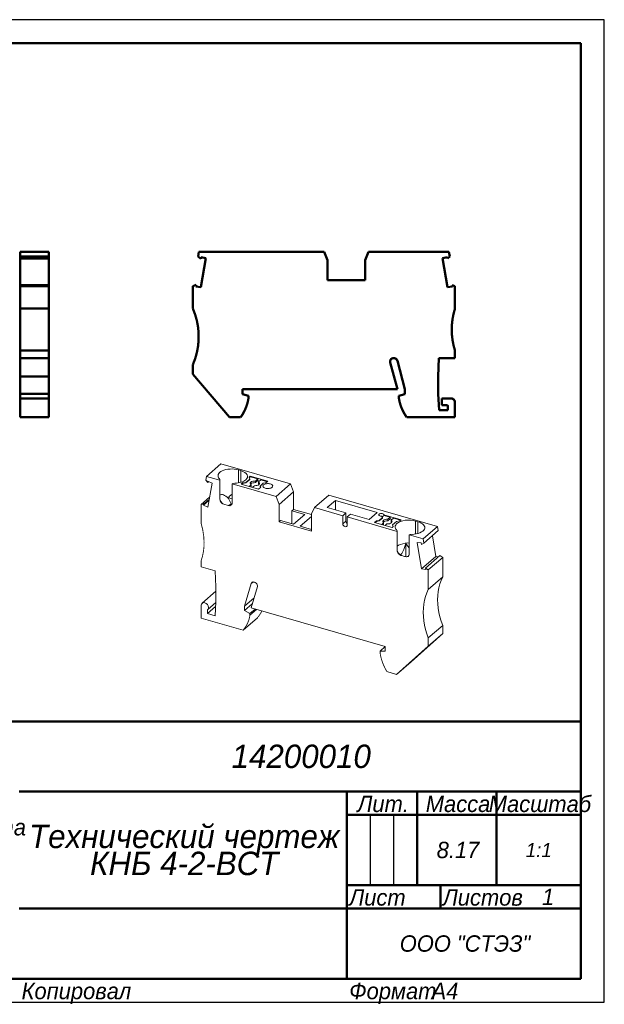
# Model space of a CAD drawing. Header units: millimetres. Extents: x 0 to 297, y 0 to 210.
# Tile 2 of 2: x 172 to 297, y 0 to 210. Entities that reach past the tile are written whole.
import ezdxf

# ---------------------------------------------------------------- set-up
doc = ezdxf.new("R2010")
doc.units = ezdxf.units.MM

# ---------------------------------------------------------------- blocks, each defined once
blk = doc.blocks.new('_FR1Страница_1')
at = {"color": 7, "lineweight": 25, "flags": 128}
for points in [[(297, 210), (0, 210)], [(297, 0), (297, 210)], [(247, 40), (247, 25)], [(252, 40), (252, 25)], [(242, 20), (292, 20)], [(0, 0), (297, 0)]]:
    blk.add_lwpolyline(points, dxfattribs=at)
at = {"color": 7, "lineweight": 50, "flags": 128}
for points in [[(20, 205), (292, 205)], [(292, 205), (292, 5)], [(107, 60), (292, 60)], [(172, 45), (292, 45)], [(242, 45), (242, 5)], [(257, 45), (257, 25)], [(274, 45), (274, 25)], [(242, 40), (292, 40)], [(242, 25), (292, 25)], [(262, 25), (262, 20)], [(172, 20), (292, 20)], [(292, 5), (20, 5)]]:
    blk.add_lwpolyline(points, dxfattribs=at)
at = {"color": 7}
for s, insert, char_height, width, attachment_point in [('\\pl0.5;{\\fT-FLEX Type A|b0|i1;\\l14200010 \\P}', (232, 52.5), 5, 122.5, 5), ('\\pl0.5;{\\fT-FLEX Type A|b0|i1;\\lМасштаб\\P}', (283, 44.125), 3.5, 19.75, 2), ('\\pl0.5;{\\fT-FLEX Type A|b0|i1;\\lЛит.\\P}', (249.5, 44.125), 3.5, 16.75, 2), ('\\pl0.5;{\\fT-FLEX Type A|b0|i1;\\lМасса\\P}', (265.5, 44.125), 3.5, 18.75, 2), ('\\pl0.5;{\\fT-FLEX Type A|b0|i1;\\lДата\\fT-FLEX Type A|b0|i0;\\H0.857143x;\\P}', (167, 39.125), 3.5, 11.75, 2), ('\\pl0.5;{\\fT-FLEX Type A|b0|i1;\\l8.17\\P}', (265.5, 32.5), 3.5, 18.75, 5), ('{\\fT-FLEX Type A|b0|i1;\\l1:1\\P}', (283, 32.5), 3, 19.5, 5), ('\\pl0.5;{\\fT-FLEX Type A|b0|i1;\\l\\P}', (244.5, 32.5), 3.5, 6.75, 5), ('\\pl0.5;{\\fT-FLEX Type A|b0|i1;\\l\\P}', (249.5, 32.5), 3.5, 6.75, 5), ('\\pl0.5;{\\fT-FLEX Type A|b0|i1;\\l\\P}', (254.5, 32.5), 3.5, 6.75, 5), ('\\pl0.5;{\\fT-FLEX Type A|b0|i1;\\l\\H0.857143x;\\P}', (283, 32.5), 3.5, 19.75, 5), ('\\pl0.5;{\\fT-FLEX Type A|b0|i1;\\lЛист\\P}', (242, 24.125), 3.5, 11.75, 1), ('\\pl0.5;{\\fT-FLEX Type A|b0|i1;\\l\\H0.857143x;\\P}', (257, 24.125), 3.5, 11.75, 2), ('\\pl0.5;{\\fT-FLEX Type A|b0|i1;\\lЛистов\\P}', (262, 24.125), 3.5, 17.75, 1), ('{\\fT-FLEX Type A|b0|i1;\\l1\\P}', (285, 22.5), 3.5, 15.75, 5), ('\\pl0.5;{\\fT-FLEX Type A|b0|i1;\\l\\H0.857143x;\\P}', (285, 24.125), 3.5, 15.75, 2), ('{\\fT-FLEX Type A|b0|i1;\\l\\P}', (257, 22.5), 3.5, 11.75, 5), ('{\\fT-FLEX Type A|b0|i1;\\l}', (207, 20), 3, 71.5, 5), ('\\pl0.5;{\\fT-FLEX Type A|b0|i1;\\lООО "СТЭЗ"\\P}', (267, 12.5), 3.5, 51.75, 5), ('\\pl0.6;{\\fT-FLEX Type A|b0|i1;\\l \\P}', (207, 12.5), 3.5, 71.75, 5), ('\\pl0.5;{\\fT-FLEX Type A|b0|i1;\\lКопировал\\P}', (172, 4.125), 3.5, 23.566, 1), ('\\pl0.5;{\\fT-FLEX Type A|b0|i1;\\l\\P}', (193.816, 4.125), 3.5, 40.967, 1), ('\\pl0.5;{\\fT-FLEX Type A|b0|i1;\\lФормат\\P}', (242, 4.125), 3.5, 18.675, 1), ('\\pl0.5;{\\fT-FLEX Type A|b0|i1;\\l\\P}', (258.925, 4.125), 3.5, 9.825, 1), ('{\\fT-FLEX Type A|b0|i1;\\lA4\\P}', (262.962, 4.125), 3.5, 9.825, 2)]:
    blk.add_mtext(s, dxfattribs=dict(at, insert=insert, char_height=char_height, width=width, attachment_point=attachment_point))
at = {"color": 7, "insert": (207, 32.5), "char_height": 5, "width": 72.5, "attachment_point": 5, "line_spacing_factor": 0.692771}
blk.add_mtext('\\pl0.5;{\\fT-FLEX Type A|b0|i1;\\lТехнический чертеж\\PКНБ 4-2-ВСТ\\P}', dxfattribs=at)
blk = doc.blocks.new('Страница_1')
at = {"color": 7, "lineweight": 50, "flags": 128}
for points in [[(172.21, 160.354), (172.21, 159.351)], [(178.36, 160.354), (172.21, 160.354)], [(178.36, 159.351), (178.36, 160.354)], [(210.211, 159.351), (210.387, 160.354)], [(237.158, 160.354), (210.387, 160.354)], [(237.158, 160.354), (237.898, 158.604)], [(246.638, 160.354), (245.898, 158.604)], [(246.638, 160.354), (263.808, 160.354)], [(263.808, 160.354), (263.985, 159.351)], [(172.21, 158.958), (172.21, 159.351)], [(178.36, 159.351), (172.21, 159.351)], [(178.36, 158.958), (172.21, 158.958)], [(172.21, 158.953), (172.21, 153.27)], [(178.36, 159.351), (178.36, 158.958)], [(178.36, 153.27), (178.36, 158.953)], [(210.211, 159.351), (210.767, 158.885)], [(210.767, 158.885), (210.827, 159.226)], [(210.782, 152.811), (211.88, 159.04)], [(211.88, 159.04), (210.827, 159.226)], [(237.898, 154.304), (237.898, 158.604)], [(245.898, 154.304), (245.898, 158.604)], [(263.469, 159.226), (262.415, 159.04)], [(262.415, 159.04), (263.514, 152.811)], [(263.469, 159.226), (263.516, 158.958)], [(263.516, 158.958), (263.985, 159.351)], [(237.898, 154.304), (245.898, 154.304)], [(178.36, 153.265), (172.21, 153.265)], [(172.21, 153.055), (172.21, 153.265)], [(172.21, 153.055), (172.21, 148.254)], [(172.21, 153.055), (178.36, 153.055)], [(178.36, 153.055), (178.36, 153.265)], [(178.36, 148.254), (178.36, 153.055)], [(209.783, 153.304), (209.098, 153.055)], [(209.098, 148.254), (209.098, 153.055)], [(209.728, 152.997), (209.783, 153.304)], [(209.728, 152.997), (210.782, 152.811)], [(264.567, 152.997), (263.514, 152.811)], [(264.52, 153.265), (264.567, 152.997)], [(265.098, 153.055), (264.52, 153.265)], [(265.098, 153.055), (265.098, 148.254)], [(172.21, 143.754), (172.21, 148.254)], [(172.21, 148.254), (178.36, 148.254)], [(178.36, 143.754), (178.36, 148.254)], [(172.21, 139.254), (172.21, 143.754)], [(178.36, 139.254), (178.36, 143.754)], [(172.21, 139.254), (172.21, 137.654)], [(172.21, 139.254), (178.36, 139.254)], [(178.36, 137.654), (178.36, 139.254)], [(265.098, 139.254), (265.098, 137.654)], [(172.21, 137.654), (178.36, 137.654)], [(172.21, 133.73), (172.21, 137.654)], [(178.36, 137.654), (178.36, 133.73)], [(251.27, 136.757), (251.246, 136.938)], [(252.788, 137.061), (254.398, 131.054)], [(261.498, 133.73), (261.652, 137.654)], [(265.098, 137.654), (261.652, 137.654)], [(209.098, 136.254), (209.098, 134.254)], [(251.27, 136.757), (252.798, 131.054)], [(172.21, 130.054), (172.21, 133.73)], [(178.36, 133.73), (172.21, 133.73)], [(178.36, 133.73), (178.36, 130.054)], [(209.098, 134.254), (216.912, 125.004)], [(261.498, 130.054), (261.498, 133.73)], [(219.698, 129.954), (219.698, 131.054)], [(252.798, 131.054), (219.698, 131.054)], [(254.398, 131.054), (254.398, 129.954)], [(172.21, 130.054), (178.36, 130.054)], [(172.21, 130.054), (172.21, 129.059)], [(172.21, 129.054), (172.21, 128.154)], [(172.21, 129.054), (173.21, 129.054)], [(178.36, 129.054), (173.212, 129.054)], [(178.36, 130.054), (178.36, 129.059)], [(178.36, 129.054), (178.36, 128.154)], [(220.998, 129.605), (219.698, 129.954)], [(220.998, 129.154), (220.998, 129.605)], [(253.098, 129.605), (254.398, 129.954)], [(253.098, 129.605), (253.098, 129.154)], [(261.498, 130.054), (261.698, 126.554)], [(262.298, 129.054), (264.198, 129.054)], [(262.298, 129.054), (262.298, 127.597)], [(172.21, 125.004), (172.21, 128.154)], [(178.36, 128.154), (178.36, 125.004)], [(263.598, 126.554), (261.698, 126.554)], [(262.298, 127.597), (263.491, 127.597)], [(263.598, 127.483), (263.491, 127.597)], [(263.598, 126.554), (263.598, 127.483)], [(265.098, 125.004), (265.098, 128.154)], [(172.21, 125.004), (178.36, 125.004)], [(216.912, 125.004), (219.303, 125.004)], [(254.793, 125.004), (265.098, 125.004)]]:
    blk.add_lwpolyline(points, dxfattribs=at)
at = {"color": 7, "linetype": 'Continuous', "lineweight": 50, "const_width": 0.5}
for points in [[(209.098, 136.254, 0.2087122), (209.098, 148.254, 0.2087122)], [(265.098, 148.254, 0.0763208), (264.407, 143.754, 0.0763208)], [(264.407, 143.754, 0.0763208), (265.098, 139.254, 0.0763208)], [(251.786, 137.62, 0.348234), (251.246, 136.938, 0.348234)], [(252.788, 137.061, 0.4228448), (251.786, 137.62, 0.4228448)], [(219.303, 125.004, 0.1196559), (220.998, 129.154, 0.1196559)], [(253.098, 129.154, 0.1196559), (254.793, 125.004, 0.1196559)], [(265.098, 128.154, 0.4142136), (264.198, 129.054, 0.4142136)]]:
    blk.add_lwpolyline(points, format="xyb", dxfattribs=at)
at = {"color": 7, "lineweight": 18, "flags": 128}
for points in [[(212.015, 112.383), (215.09, 115.046)], [(218.822, 113.766), (218.404, 113.866), (217.959, 113.931), (217.5, 113.959), (217.038, 113.951), (216.584, 113.906), (216.15, 113.826), (215.747, 113.712), (215.386, 113.567), (215.075, 113.396), (214.822, 113.202), (214.635, 112.99), (214.517, 112.767), (214.472, 112.536), (214.501, 112.305), (214.603, 112.08), (214.775, 111.865)], [(229.961, 110.753), (215.09, 115.046)], [(219.341, 113.616), (218.822, 113.766)], [(218.822, 110.989), (218.822, 113.766)], [(211.862, 111.559), (212.015, 112.383)], [(211.862, 111.559), (212.268, 111.101)], [(212.015, 112.383), (214.882, 111.555)], [(214.882, 107.441), (214.882, 111.555)], [(214.89, 107.506), (214.89, 111.62)], [(218.071, 110.913), (218.425, 110.935), (218.771, 110.979), (219.104, 111.044), (219.419, 111.128), (219.71, 111.231), (219.973, 111.351), (220.206, 111.487), (220.403, 111.636)], [(220.403, 111.636), (220.637, 111.895), (220.766, 112.171), (220.785, 112.455), (220.692, 112.736), (220.492, 113.002), (220.192, 113.243), (219.803, 113.451), (219.341, 113.616)], [(219.341, 111.107), (219.341, 113.616)], [(220.42, 111.101), (221.238, 111.809)], [(221.238, 111.679), (220.42, 110.971)], [(221.103, 112.192), (221.359, 112.413)], [(221.238, 111.809), (221.103, 112.192)], [(221.359, 112.284), (221.138, 112.093)], [(221.238, 111.809), (221.238, 111.679)], [(221.359, 112.413), (221.359, 112.284)], [(221.359, 112.413), (225.082, 111.338)], [(222.961, 111.821), (221.359, 112.284)], [(222.961, 111.821), (222.456, 111.384)], [(222.961, 111.821), (222.961, 111.475)], [(223.149, 111.184), (223.654, 111.621)], [(224.97, 111.241), (223.654, 111.621)], [(212.268, 111.101), (212.309, 111.321)], [(212.268, 111.101), (212.448, 111.257)], [(212.271, 105.777), (213.222, 110.897)], [(212.309, 111.321), (213.222, 110.897)], [(217.481, 110.805), (217.481, 106.691)], [(217.481, 110.805), (226.886, 108.09)], [(219.434, 110.746), (219.689, 110.968)], [(223.157, 109.671), (219.434, 110.746)], [(219.689, 110.838), (219.546, 110.714)], [(219.689, 110.968), (220.42, 111.101)], [(220.42, 110.971), (219.689, 110.838)], [(219.689, 110.968), (219.689, 110.838)], [(220.42, 111.101), (220.42, 110.971)], [(221.54, 110.591), (221.148, 110.251)], [(221.54, 110.591), (221.404, 110.718), (221.346, 110.859), (221.372, 111.003), (221.479, 111.137), (221.658, 111.251), (221.894, 111.334), (222.168, 111.38), (222.456, 111.384)], [(221.413, 110.709), (221.479, 110.791), (221.658, 110.904), (221.894, 110.987), (222.168, 111.033), (222.456, 111.038)], [(221.54, 110.244), (221.448, 110.165)], [(221.54, 110.591), (221.54, 110.244)], [(221.841, 110.051), (222.233, 110.391)], [(223.149, 111.184), (223.285, 111.057), (223.343, 110.915), (223.317, 110.772), (223.211, 110.637), (223.032, 110.524), (222.795, 110.441), (222.521, 110.395), (222.233, 110.391)], [(222.961, 111.475), (222.456, 111.038)], [(222.456, 111.384), (222.456, 111.038)], [(223.354, 111.361), (222.961, 111.475)], [(223.149, 111.184), (223.149, 110.838)], [(223.149, 110.838), (223.276, 110.719)], [(223.593, 110.049), (223.157, 109.671)], [(224.127, 110.911), (223.447, 110.322)], [(223.447, 110.322), (223.447, 110.192)], [(223.447, 110.322), (223.593, 110.049)], [(223.546, 110.007), (223.447, 110.192)], [(224.195, 110.57), (224.11, 110.476), (224.063, 110.376), (224.057, 110.273), (224.09, 110.171), (224.163, 110.075), (224.271, 109.988), (224.412, 109.913), (224.579, 109.853), (224.767, 109.81), (224.967, 109.787), (225.173, 109.783), (225.376, 109.8), (225.569, 109.836), (225.744, 109.891), (225.894, 109.961), (226.014, 110.045)], [(224.674, 110.984), (224.127, 110.911)], [(226.014, 110.045), (226.099, 110.139), (226.145, 110.239), (226.152, 110.342), (226.119, 110.443), (226.046, 110.54), (225.937, 110.627), (225.797, 110.702), (225.629, 110.762), (225.442, 110.804), (225.241, 110.828), (225.036, 110.831), (224.833, 110.814), (224.64, 110.778), (224.465, 110.724), (224.315, 110.653), (224.195, 110.57)], [(225.082, 111.338), (224.674, 110.984)], [(226.886, 108.09), (229.961, 110.753)], [(229.961, 110.753), (230.601, 109.052)], [(212.668, 107.917), (210.899, 106.384)], [(211.399, 106.422), (212.581, 107.445)], [(214.882, 107.441), (214.899, 107.281), (214.949, 107.119), (215.13, 106.815), (215.393, 106.573), (215.698, 106.427)], [(214.89, 108.365), (215.035, 108.45), (215.217, 108.493), (215.422, 108.484), (215.649, 108.422), (215.893, 108.307), (216.15, 108.142), (216.417, 107.931), (216.69, 107.677)], [(215.701, 106.432), (215.529, 106.518), (215.373, 106.642), (215.117, 106.967), (214.924, 107.348), (214.917, 107.367)], [(216.69, 107.827), (216.956, 108.119), (217.23, 108.372), (217.481, 108.561)], [(216.69, 107.677), (216.69, 107.827)], [(216.69, 107.827), (217.481, 107.599)], [(216.69, 107.677), (217.253, 106.539)], [(227.526, 106.389), (226.886, 108.09)], [(230.601, 109.052), (227.526, 106.389)], [(230.601, 105.328), (230.601, 109.052)], [(235.095, 105.72), (238.17, 108.383)], [(238.17, 108.383), (261.354, 101.69)], [(210.899, 106.384), (211.399, 106.422)], [(210.899, 102.226), (210.899, 106.384)], [(211.358, 106.201), (212.54, 107.225)], [(211.399, 106.422), (211.358, 106.201)], [(212.271, 105.777), (211.358, 106.201)], [(215.698, 106.427), (215.701, 106.432)], [(215.922, 106.362), (215.698, 106.427)], [(215.701, 106.432), (215.922, 106.362)], [(215.922, 106.362), (216.441, 106.212)], [(216.441, 106.212), (216.673, 106.152)], [(216.665, 106.147), (216.441, 106.212)], [(216.665, 106.147), (216.97, 106.118), (217.233, 106.208), (217.414, 106.408), (217.464, 106.541), (217.481, 106.691)], [(216.673, 106.152), (216.665, 106.147)], [(217.24, 106.218), (217.071, 106.152), (216.873, 106.13), (216.673, 106.152)], [(217.253, 106.539), (216.79, 106.139)], [(217.253, 106.215), (217.253, 106.539)], [(227.526, 102.665), (227.526, 106.389)], [(230.276, 105.047), (230.601, 105.328)], [(234.455, 104.216), (230.601, 105.328)], [(234.455, 104.389), (235.095, 105.72)], [(235.095, 105.72), (241.123, 103.98)], [(239.589, 107.252), (237.814, 105.714)], [(237.814, 105.714), (241.798, 104.564)], [(248.509, 104.677), (239.589, 107.252)], [(239.589, 105.202), (239.589, 107.252)], [(230.276, 105.047), (230.276, 102.247)], [(233.004, 104.26), (230.276, 105.047)], [(230.579, 102.159), (233.004, 104.26)], [(234.477, 103.835), (232.052, 101.734)], [(234.455, 100.665), (234.455, 104.389)], [(241.798, 104.564), (241.123, 103.98)], [(241.123, 102.248), (241.123, 103.98)], [(241.798, 104.564), (241.798, 102.832)], [(242.076, 103.705), (242.751, 104.289)], [(242.076, 103.705), (242.076, 101.973)], [(242.076, 103.705), (252.728, 100.63)], [(242.751, 104.289), (246.734, 103.139)], [(246.734, 103.139), (248.509, 104.677)], [(248.891, 104.307), (248.831, 104.231), (248.818, 104.149), (248.854, 104.07), (248.935, 103.999), (249.055, 103.943), (249.201, 103.907), (249.363, 103.894), (249.525, 103.906)], [(249.917, 104.169), (249.888, 104.258), (249.803, 104.337), (249.672, 104.398), (249.509, 104.435), (249.331, 104.444), (249.156, 104.423), (249.004, 104.376), (248.891, 104.307)], [(249.588, 103.561), (248.908, 102.972)], [(249.588, 103.431), (248.908, 102.842)], [(249.525, 103.906), (249.442, 103.834)], [(249.442, 103.834), (249.588, 103.561)], [(249.525, 103.776), (249.49, 103.746)], [(249.525, 103.776), (249.525, 103.906)], [(249.588, 103.561), (249.588, 103.431)], [(250.776, 103.209), (250.487, 103.205), (250.213, 103.159), (249.977, 103.076), (249.798, 102.962), (249.691, 102.828), (249.665, 102.684), (249.723, 102.543), (249.859, 102.416)], [(253.575, 103.113), (249.917, 104.169)], [(249.917, 104.039), (249.917, 104.169)], [(251.28, 103.646), (249.917, 104.039)], [(251.28, 103.646), (250.776, 103.209)], [(251.28, 103.3), (250.776, 102.863)], [(250.776, 103.209), (250.776, 102.863)], [(251.28, 103.646), (251.28, 103.3)], [(251.673, 103.186), (251.28, 103.3)], [(251.468, 103.009), (251.973, 103.446)], [(253.462, 103.016), (251.973, 103.446)], [(227.526, 102.665), (227.851, 102.947)], [(227.526, 102.665), (234.455, 100.665)], [(227.851, 102.947), (230.579, 102.159)], [(232.052, 101.734), (234.455, 101.041)], [(241.123, 102.248), (241.798, 102.832)], [(241.123, 102.248), (241.159, 102.055), (241.263, 101.871), (241.417, 101.723), (241.599, 101.634), (241.782, 101.618), (241.936, 101.676), (242.039, 101.801), (242.076, 101.973)], [(241.798, 102.832), (241.834, 102.64), (241.938, 102.455), (242.076, 102.323)], [(248.361, 102.899), (247.926, 102.521)], [(247.926, 102.521), (251.65, 101.446)], [(248.361, 102.769), (248.038, 102.489)], [(248.908, 102.972), (248.361, 102.899)], [(248.361, 102.899), (248.361, 102.769)], [(248.908, 102.842), (248.361, 102.769)], [(248.908, 102.972), (248.908, 102.842)], [(249.859, 102.416), (249.467, 102.076)], [(250.776, 102.863), (250.487, 102.858), (250.213, 102.812), (249.977, 102.729), (249.798, 102.616), (249.732, 102.534)], [(249.859, 102.069), (249.767, 101.99)], [(249.859, 102.416), (249.859, 102.069)], [(250.16, 101.876), (250.552, 102.216)], [(250.552, 102.216), (250.84, 102.22), (251.114, 102.266), (251.351, 102.349), (251.53, 102.462)], [(251.53, 102.462), (251.636, 102.597), (251.662, 102.74), (251.604, 102.882), (251.468, 103.009)], [(251.468, 103.009), (251.468, 102.663)], [(251.595, 102.544), (251.468, 102.663)], [(251.65, 101.446), (251.905, 101.668)], [(251.77, 102.051), (252.588, 102.759)], [(251.905, 101.668), (251.77, 102.051)], [(251.77, 102.051), (251.77, 101.921)], [(251.87, 101.637), (251.77, 101.921)], [(252.62, 100.94), (252.481, 101.104), (252.384, 101.276), (252.329, 101.452), (252.318, 101.631), (252.351, 101.808), (252.428, 101.983), (252.546, 102.151), (252.706, 102.311)], [(252.588, 102.759), (253.319, 102.892)], [(252.706, 102.311), (253.037, 102.542), (253.452, 102.736), (253.934, 102.886), (254.466, 102.986), (255.027, 103.033), (255.596, 103.023), (256.149, 102.959), (256.667, 102.841)], [(253.319, 102.892), (253.575, 103.113)], [(257.187, 102.691), (257.568, 102.56), (257.902, 102.4), (258.181, 102.216), (258.398, 102.011), (258.548, 101.792), (258.625, 101.564), (258.629, 101.333), (258.56, 101.104), (258.418, 100.884), (258.209, 100.677), (257.936, 100.491), (257.607, 100.328), (257.231, 100.193), (256.816, 100.09), (256.375, 100.021), (255.917, 99.988)], [(257.187, 102.691), (256.667, 102.841)], [(256.667, 100.067), (256.667, 102.841)], [(257.187, 100.182), (257.187, 102.691)], [(261.354, 101.69), (258.279, 99.027)], [(261.508, 100.778), (261.354, 101.69)], [(252.728, 96.516), (252.728, 100.63)], [(252.735, 96.581), (252.735, 100.695)], [(255.326, 99.88), (258.279, 99.027)], [(255.326, 95.766), (255.326, 99.88)], [(258.279, 99.027), (258.433, 98.115)], [(258.433, 98.115), (261.508, 100.778)], [(261.013, 95.257), (260.267, 99.703)], [(255.326, 98.135), (255.027, 98.14), (254.466, 98.093), (253.934, 97.993), (253.452, 97.843), (253.037, 97.649), (252.735, 97.439)], [(253.551, 95.709), (253.719, 95.899), (253.874, 96.153), (254.015, 96.44), (254.143, 96.744), (254.376, 97.376), (254.589, 98.023)], [(255.326, 97.071), (255.324, 97.072), (254.939, 97.535), (254.589, 98.023)], [(254.589, 98.023), (254.613, 95.216)], [(256.986, 98.263), (257.938, 92.594)], [(256.986, 98.263), (257.899, 98.161)], [(257.899, 98.161), (257.951, 97.85)], [(257.951, 97.85), (258.433, 98.115)], [(253.543, 95.502), (253.238, 95.648), (252.976, 95.89), (252.794, 96.194), (252.745, 96.356), (252.728, 96.516)], [(252.763, 96.442), (252.77, 96.423), (252.962, 96.042), (253.218, 95.717), (253.375, 95.593), (253.547, 95.507)], [(253.357, 95.607), (253.41, 95.618), (253.551, 95.709)], [(253.547, 95.507), (253.543, 95.502)], [(253.543, 95.502), (253.767, 95.437)], [(253.767, 95.437), (253.547, 95.507)], [(254.287, 95.287), (253.767, 95.437)], [(254.519, 95.227), (254.287, 95.287)], [(254.287, 95.287), (254.511, 95.222)], [(255.326, 95.766), (255.309, 95.616), (255.26, 95.483), (255.078, 95.283), (254.816, 95.193), (254.511, 95.222)], [(254.511, 95.222), (254.519, 95.227)], [(254.519, 95.227), (254.718, 95.205), (254.916, 95.227), (255.085, 95.293)], [(257.938, 92.594), (261.013, 95.257)], [(258.803, 92.771), (261.878, 95.434)], [(259.396, 92.384), (262.471, 95.047)], [(261.598, 95.191), (261.013, 95.257)], [(261.878, 95.434), (262.471, 95.047)], [(262.471, 90.889), (262.471, 95.047)], [(210.899, 93.046), (210.899, 94.432)], [(210.899, 93.046), (213.883, 92.185)], [(258.803, 92.771), (259.396, 92.384)], [(258.85, 92.492), (258.803, 92.771)], [(213.883, 92.185), (214.016, 88.748)], [(258.85, 92.492), (257.938, 92.594)], [(259.396, 92.384), (259.396, 88.226)], [(262.471, 90.889), (259.396, 88.226)], [(262.471, 90.889), (262.143, 90.156), (261.872, 89.385), (261.661, 88.581), (261.509, 87.747), (261.417, 86.887), (261.387, 86.006), (261.417, 85.107), (261.509, 84.194), (261.661, 83.273), (261.872, 82.346), (262.143, 81.42), (262.471, 80.497)], [(214.016, 88.748), (214.016, 85.564)], [(221.559, 89.455), (220.165, 84.655)], [(222.874, 88.813), (221.551, 84.255)], [(222.427, 89.689), (222.291, 89.754), (222.153, 89.793), (222.018, 89.804), (221.891, 89.785), (221.777, 89.739), (221.682, 89.666), (221.608, 89.57), (221.559, 89.455)], [(221.95, 89.794), (221.559, 89.455)], [(222.895, 88.964), (222.861, 89.173), (222.764, 89.378), (222.614, 89.557), (222.427, 89.689)], [(222.874, 88.813), (222.895, 88.964)], [(214.016, 87.809), (211.089, 85.274)], [(222.172, 86.393), (220.165, 84.655)], [(259.396, 88.226), (259.068, 87.493), (258.797, 86.722), (258.586, 85.918), (258.434, 85.084), (258.342, 84.224), (258.312, 83.343), (258.342, 82.444), (258.434, 81.531), (258.586, 80.61), (258.797, 79.683), (259.068, 78.757), (259.396, 77.834)], [(212.458, 84.369), (212.398, 84.684), (212.229, 84.986), (211.976, 85.228), (211.678, 85.373), (211.38, 85.4), (211.127, 85.304), (210.958, 85.1), (210.899, 84.819)], [(210.899, 84.819), (210.899, 82.091)], [(212.198, 83.058), (213.959, 84.584)], [(212.198, 83.863), (212.308, 83.953), (212.39, 84.07), (212.44, 84.211), (212.458, 84.369)], [(212.267, 83.914), (214.008, 85.421)], [(214.016, 85.564), (213.843, 82.583)], [(220.165, 83.703), (221.802, 85.12)], [(220.165, 83.703), (220.165, 84.655)], [(221.551, 84.255), (250.216, 75.98)], [(219.823, 79.515), (210.899, 82.091)], [(212.198, 83.058), (212.198, 83.863)], [(213.843, 82.583), (212.198, 83.058)], [(222.898, 82.178), (219.823, 79.515)], [(220.165, 83.703), (221.291, 83.076)], [(221.291, 83.076), (222.377, 84.017)], [(222.716, 83.919), (221.291, 82.685)], [(221.291, 82.685), (221.291, 83.076)], [(259.396, 77.834), (262.471, 80.497)], [(262.471, 80.497), (262.471, 78.765)], [(262.471, 78.765), (255.704, 72.707)], [(262.471, 78.765), (259.396, 76.102)], [(250.177, 75.992), (249.09, 75.051)], [(250.216, 75.98), (250.216, 75.028)], [(252.629, 70.044), (259.396, 76.102)], [(259.396, 76.102), (259.396, 77.834)], [(249.09, 75.051), (249.09, 74.66)], [(249.09, 75.051), (250.216, 75.028)], [(252.629, 70.044), (255.704, 72.707)], [(252.629, 70.044), (250.558, 70.642)]]:
    blk.add_lwpolyline(points, dxfattribs=at)
at = {"color": 7, "linetype": 'Continuous', "lineweight": 18, "const_width": 0.18}
for points in [[(214.882, 111.555, 0.2698379), (214.775, 111.865, 0.2698379)], [(218.071, 110.913, 0.0803121), (217.481, 110.805, 0.0803121)], [(214.882, 107.441, 0.0499939), (214.879, 107.506, 0.0499939)], [(214.894, 107.506, 0.1390248), (214.917, 107.367, 0.1390248)], [(249.525, 103.776, 0.1357836), (249.843, 103.902, 0.1357836)], [(249.843, 103.902, 0.2206679), (249.917, 104.039, 0.2206679)], [(211.497, 98.156, 0.0701084), (210.899, 102.226, 0.0701084)], [(252.728, 100.63, 0.2698379), (252.62, 100.94, 0.2698379)], [(255.917, 99.988, 0.0803121), (255.326, 99.88, 0.0803121)], [(210.899, 94.432, 0.0833543), (211.497, 98.156, 0.0833543)], [(252.728, 96.516, 0.049994), (252.724, 96.581, 0.049994)], [(252.739, 96.581, 0.1390248), (252.763, 96.442, 0.1390248)], [(219.823, 79.515, 0.1475943), (221.291, 82.685, 0.1475943)], [(222.898, 82.178, 0.0706603), (223.837, 83.595, 0.0706603)], [(249.09, 74.66, 0.0985881), (250.558, 70.642, 0.0985881)]]:
    blk.add_lwpolyline(points, format="xyb", dxfattribs=at)
blk.add_blockref('_FR1Страница_1', (0, 0))

msp = doc.modelspace()

# ---------------------------------------------------------------- block references
msp.add_blockref('Страница_1', (0, 0))

doc.saveas('drawing.dxf')
